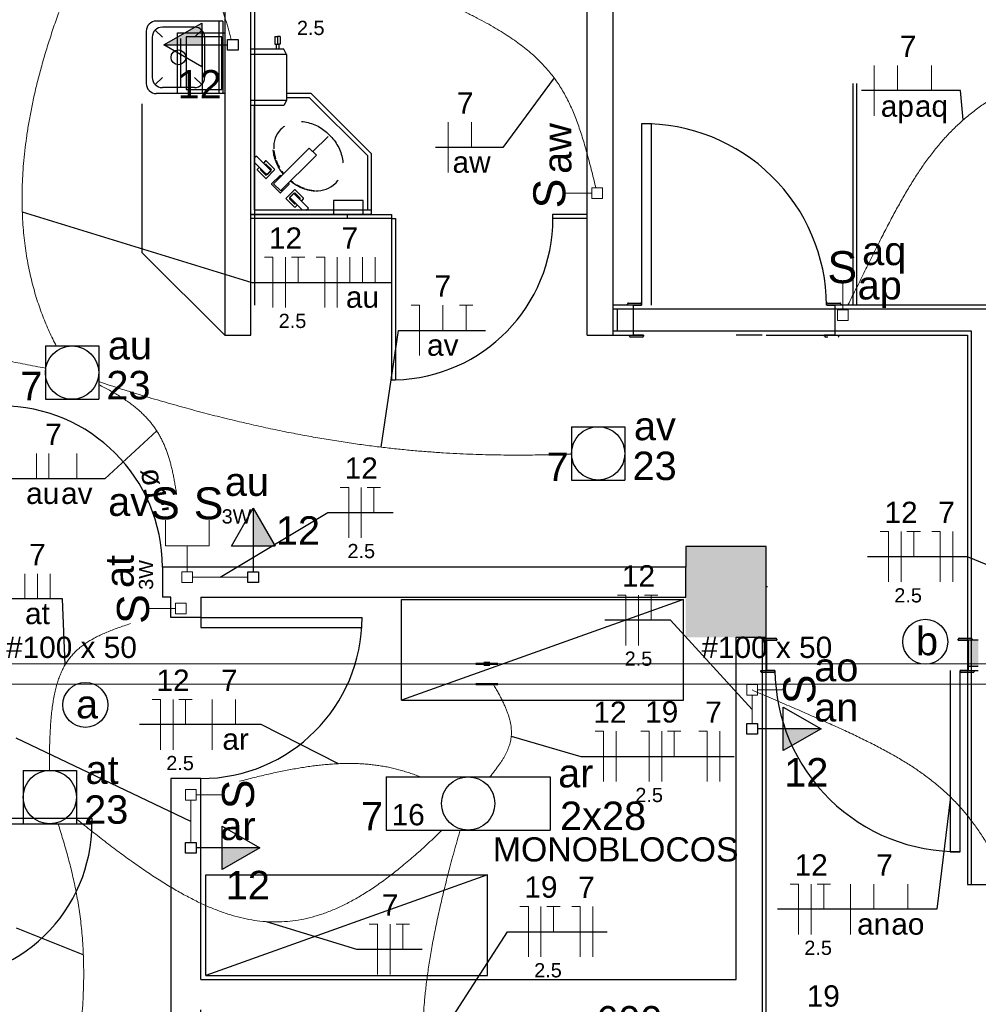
# Model space of a CAD drawing. Header units: millimetres. Extents: x 7 to 269, y 1 to 169.
# Tile 41 of 115: x 71.69 to 76.46, y 29.65 to 34.54. Entities that reach past the tile are written whole.
import ezdxf

# ---------------------------------------------------------------- set-up
doc = ezdxf.new("R2010")
doc.units = ezdxf.units.MM
doc.header["$MEASUREMENT"] = 0
doc.linetypes.add('Dashed', pattern=[0.75, 0.5, -0.25])
for name, color, linetype, lineweight in [('Eletroduto - Marco Polo', 6, 'Continuous', 9), ('Fiação - Marco Polo', 3, 'Continuous', 9), ('Interruptor - Marco Polo', 150, 'Continuous', 9), ('Layout - Marco Polo', 252, 'Continuous', 25), ('Layout-02 - Marco Polo', 243, 'Continuous', 50), ('Linha de Chamada - Marco Polo', 1, 'Continuous', 25), ('Luminárias - Marco Polo', 5, 'Continuous', 25), ('Textos - Marco Polo', 143, 'Continuous', 25), ('Tomadas - Marco Polo', 150, 'Continuous', 25)]:
    doc.layers.add(name, color=color, linetype=linetype, lineweight=lineweight)
doc.layers.add('Parede - Marco Polo', color=7, linetype='Continuous')
doc.styles.add('Arial', font='arial.ttf')

msp = doc.modelspace()

# ---------------------------------------------------------------- hatches: boundary and pattern name
at = {"layer": 'Layout - Marco Polo'}
msp.add_hatch(color=256, dxfattribs=at).paths.add_polyline_path([(76.4064, 31.3318), (76.4564, 31.3318), (76.4564, 31.4618), (76.4064, 31.4618), (76.4064, 31.3318), (76.4064, 31.3318)])
at = {"layer": 'Parede - Marco Polo', "linetype": 'Continuous'}
msp.add_hatch(color=256, dxfattribs=at).paths.add_polyline_path([(75.2533, 31.4768), (75.4034, 31.4768), (75.4034, 31.9268), (75.0033, 31.9268), (75.0033, 31.4768), (75.2364, 31.4768), (75.2533, 31.4768), (75.2533, 31.4768)])
at = {"layer": 'Tomadas - Marco Polo', "linetype": 'Continuous'}
for points in [[(72.5988, 34.4186), (72.4113, 34.4186), (72.5988, 34.5269)], [(72.8549, 31.9298), (72.8549, 32.1173), (72.9631, 31.9298)], [(75.4879, 31.0219), (75.6754, 31.0219), (75.4879, 30.9137)], [(72.6999, 30.4309), (72.8874, 30.4309), (72.6999, 30.3226)]]:
    msp.add_hatch(color=256, dxfattribs=at).paths.add_polyline_path(points)

# ---------------------------------------------------------------- linework, layer by layer
at = {"layer": 'Eletroduto - Marco Polo', "linetype": 'Continuous'}
for p, q in [((69.9384, 31.3444), (73.9655, 31.3444)), ((74.0654, 31.3444), (76.7464, 31.3444)), ((69.9384, 31.2444), (73.9655, 31.2444)), ((74.0654, 31.2444), (76.7464, 31.2444))]:
    msp.add_line(p, q, dxfattribs=at)
for points in [[(72.0872, 34.767), (72.1412, 34.7734), (72.1918, 34.7784), (72.2392, 34.7822), (72.2834, 34.7846), (72.3245, 34.7858), (72.3628, 34.7857), (72.3984, 34.7844), (72.4313, 34.7819), (72.4616, 34.7782), (72.4896, 34.7732), (72.5154, 34.7671), (72.539, 34.7598), (72.5606, 34.7514), (72.5804, 34.7418), (72.5984, 34.7311), (72.6148, 34.7192), (72.6297, 34.7063), (72.6433, 34.6923), (72.6556, 34.6772), (72.6668, 34.6611), (72.677, 34.644), (72.6864, 34.6258), (72.695, 34.6066), (72.7031, 34.5864), (72.7106, 34.5653), (72.7179, 34.5431), (72.7249, 34.5201), (72.7318, 34.496), (72.7388, 34.4711), (72.7459, 34.4453)], [(73.8114, 34.6266), (73.8668, 34.6013), (73.9189, 34.5763), (73.9679, 34.5516), (74.0138, 34.527), (74.0568, 34.5026), (74.097, 34.4782), (74.1346, 34.4537), (74.1696, 34.4292), (74.2022, 34.4044), (74.2325, 34.3794), (74.2607, 34.3541), (74.2869, 34.3283), (74.3112, 34.3021), (74.3337, 34.2753), (74.3545, 34.2479), (74.3739, 34.2198), (74.3918, 34.1909), (74.4085, 34.1611), (74.4241, 34.1304), (74.4386, 34.0988), (74.4523, 34.066), (74.4652, 34.0321), (74.4775, 33.997), (74.4893, 33.9605), (74.5007, 33.9227), (74.5118, 33.8835), (74.5229, 33.8427), (74.5339, 33.8004), (74.5451, 33.7563), (74.5565, 33.7105)], [(71.9029, 34.6165), (71.8737, 34.536), (71.8471, 34.4574), (71.823, 34.3806), (71.8015, 34.3056), (71.7823, 34.2323), (71.7655, 34.1609), (71.751, 34.0912), (71.7386, 34.0232), (71.7284, 33.957), (71.7202, 33.8924), (71.714, 33.8295), (71.7097, 33.7683), (71.7072, 33.7086), (71.7065, 33.6506), (71.7075, 33.5941), (71.7101, 33.5393), (71.7142, 33.4859), (71.7199, 33.4341), (71.7269, 33.3838), (71.7353, 33.3349), (71.7449, 33.2875), (71.7557, 33.2416), (71.7677, 33.197), (71.7807, 33.1539), (71.7946, 33.1121), (71.8095, 33.0717), (71.8252, 33.0327), (71.8416, 32.9949), (71.8588, 32.9584), (71.8766, 32.9232)], [(77.6874, 34.4945), (77.5541, 34.4722), (77.4292, 34.4496), (77.3123, 34.4264), (77.2031, 34.4026), (77.1011, 34.378), (77.006, 34.3524), (76.9174, 34.3259), (76.835, 34.2981), (76.7583, 34.269), (76.687, 34.2385), (76.6207, 34.2065), (76.559, 34.1727), (76.5016, 34.1371), (76.4481, 34.0996), (76.398, 34.0599), (76.3511, 34.0181), (76.3068, 33.9739), (76.265, 33.9272), (76.2251, 33.878), (76.1868, 33.826), (76.1498, 33.7711), (76.1136, 33.7132), (76.0779, 33.6523), (76.0422, 33.588), (76.0063, 33.5204), (75.9697, 33.4493), (75.9321, 33.3745), (75.8931, 33.2959), (75.8522, 33.2135), (75.8092, 33.127)], [(69.344, 32.7647), (69.4415, 32.8158), (69.5357, 32.8615), (69.6268, 32.902), (69.7151, 32.9375), (69.8008, 32.9682), (69.8842, 32.9944), (69.9655, 33.0163), (70.045, 33.034), (70.1229, 33.0478), (70.1995, 33.0579), (70.2749, 33.0645), (70.3495, 33.0679), (70.4235, 33.0682), (70.4971, 33.0657), (70.5705, 33.0605), (70.6441, 33.0529), (70.718, 33.0432), (70.7925, 33.0314), (70.8679, 33.0179), (70.9443, 33.0028), (71.0221, 32.9864), (71.1015, 32.9689), (71.1827, 32.9504), (71.2659, 32.9312), (71.3514, 32.9116), (71.4395, 32.8917), (71.5304, 32.8717), (71.6243, 32.8519), (71.7214, 32.8325), (71.8222, 32.8136)], [(72.0867, 32.7316), (72.1146, 32.7174), (72.1411, 32.7032), (72.1661, 32.689), (72.1898, 32.6748), (72.2121, 32.6605), (72.2332, 32.646), (72.253, 32.6314), (72.2717, 32.6167), (72.2892, 32.6017), (72.3056, 32.5865), (72.321, 32.571), (72.3354, 32.5552), (72.3488, 32.5391), (72.3613, 32.5227), (72.373, 32.5058), (72.3838, 32.4885), (72.3938, 32.4708), (72.4032, 32.4526), (72.4118, 32.4339), (72.4198, 32.4146), (72.4272, 32.3948), (72.434, 32.3744), (72.4403, 32.3533), (72.4462, 32.3315), (72.4517, 32.3091), (72.4568, 32.2859), (72.4615, 32.262), (72.466, 32.2373), (72.4703, 32.2118), (72.4744, 32.1854)], [(72.0871, 32.7463), (72.2007, 32.7096), (72.3114, 32.6754), (72.4192, 32.6436), (72.5243, 32.6141), (72.6267, 32.5868), (72.7263, 32.5617), (72.8233, 32.5387), (72.9177, 32.5176), (73.0096, 32.4984), (73.099, 32.4811), (73.1859, 32.4654), (73.2704, 32.4515), (73.3525, 32.439), (73.4324, 32.4281), (73.51, 32.4186), (73.5853, 32.4103), (73.6585, 32.4033), (73.7296, 32.3975), (73.7986, 32.3927), (73.8656, 32.3888), (73.9306, 32.3859), (73.9937, 32.3838), (74.0549, 32.3824), (74.1143, 32.3817), (74.1719, 32.3815), (74.2278, 32.3818), (74.2819, 32.3824), (74.3344, 32.3834), (74.3854, 32.3847), (74.4347, 32.386)], [(72.5537, 31.7753), (72.5663, 31.7753), (72.5782, 31.7753), (72.5894, 31.7753), (72.6, 31.7753), (72.6101, 31.7753), (72.6196, 31.7753), (72.6287, 31.7753), (72.6374, 31.7753), (72.6458, 31.7753), (72.6538, 31.7753), (72.6616, 31.7753), (72.6691, 31.7753), (72.6766, 31.7753), (72.6839, 31.7753), (72.6911, 31.7753), (72.6984, 31.7753), (72.7057, 31.7753), (72.7132, 31.7753), (72.7207, 31.7753), (72.7285, 31.7753), (72.7365, 31.7753), (72.7449, 31.7753), (72.7536, 31.7753), (72.7626, 31.7753), (72.7722, 31.7753), (72.7823, 31.7753), (72.7929, 31.7753), (72.8041, 31.7753), (72.816, 31.7753), (72.8286, 31.7753)], [(71.8424, 30.8164), (71.8424, 30.8677), (71.8429, 30.9161), (71.8441, 30.9619), (71.8459, 31.0052), (71.8484, 31.0459), (71.8516, 31.0842), (71.8556, 31.1203), (71.8604, 31.1541), (71.866, 31.1859), (71.8725, 31.2157), (71.88, 31.2435), (71.8883, 31.2696), (71.8977, 31.294), (71.9081, 31.3168), (71.9195, 31.3381), (71.9321, 31.3579), (71.9458, 31.3765), (71.9607, 31.3939), (71.9768, 31.4102), (71.9942, 31.4254), (72.0128, 31.4398), (72.0328, 31.4534), (72.0542, 31.4662), (72.077, 31.4784), (72.1012, 31.4901), (72.127, 31.5014), (72.1542, 31.5124), (72.183, 31.5232), (72.2134, 31.5338), (72.2455, 31.5445)], [(74.047, 31.244), (74.0602, 31.2217), (74.0723, 31.2004), (74.0833, 31.1799), (74.0932, 31.1603), (74.1021, 31.1415), (74.11, 31.1234), (74.1168, 31.106), (74.1226, 31.0893), (74.1275, 31.0732), (74.1314, 31.0576), (74.1343, 31.0425), (74.1362, 31.0279), (74.1373, 31.0137), (74.1375, 30.9998), (74.1367, 30.9862), (74.1351, 30.9728), (74.1327, 30.9597), (74.1294, 30.9466), (74.1252, 30.9337), (74.1203, 30.9208), (74.1146, 30.908), (74.1081, 30.895), (74.1009, 30.882), (74.0929, 30.8687), (74.0842, 30.8553), (74.0748, 30.8417), (74.0647, 30.8277), (74.054, 30.8133), (74.0425, 30.7986), (74.0305, 30.7833)], [(76.8318, 29.576), (76.7991, 29.6902), (76.767, 29.7971), (76.7355, 29.8971), (76.7042, 29.9906), (76.673, 30.0777), (76.6417, 30.159), (76.6101, 30.2347), (76.578, 30.3051), (76.5451, 30.3707), (76.5113, 30.4317), (76.4765, 30.4885), (76.4402, 30.5414), (76.4025, 30.5908), (76.363, 30.6369), (76.3217, 30.6802), (76.2781, 30.721), (76.2323, 30.7595), (76.1839, 30.7962), (76.1329, 30.8314), (76.0788, 30.8654), (76.0217, 30.8986), (75.9612, 30.9312), (75.8972, 30.9637), (75.8294, 30.9964), (75.7578, 31.0296), (75.682, 31.0636), (75.6018, 31.0988), (75.5171, 31.1355), (75.4277, 31.1741), (75.3333, 31.2149)], [(75.3333, 31.1884), (75.3333, 31.1822), (75.3333, 31.1764), (75.3333, 31.1708), (75.3333, 31.1656), (75.3333, 31.1605), (75.3333, 31.1557), (75.3333, 31.151), (75.3333, 31.1466), (75.3333, 31.1423), (75.3333, 31.1381), (75.3333, 31.134), (75.3333, 31.13), (75.3333, 31.1261), (75.3333, 31.1223), (75.3333, 31.1184), (75.3333, 31.1146), (75.3333, 31.1107), (75.3333, 31.1068), (75.3333, 31.1028), (75.3333, 31.0987), (75.3333, 31.0945), (75.3333, 31.0902), (75.3333, 31.0858), (75.3333, 31.0811), (75.3333, 31.0763), (75.3333, 31.0712), (75.3333, 31.066), (75.3333, 31.0604), (75.3333, 31.0546), (75.3333, 31.0484)], [(73.6833, 30.7838), (73.6573, 30.7938), (73.6312, 30.803), (73.6051, 30.8112), (73.5789, 30.8187), (73.5525, 30.8253), (73.5261, 30.8311), (73.4995, 30.8361), (73.4727, 30.8403), (73.4457, 30.8437), (73.4185, 30.8464), (73.3911, 30.8483), (73.3633, 30.8495), (73.3352, 30.85), (73.3068, 30.8498), (73.2781, 30.8488), (73.2489, 30.8472), (73.2194, 30.845), (73.1894, 30.842), (73.159, 30.8385), (73.128, 30.8343), (73.0966, 30.8295), (73.0646, 30.8241), (73.032, 30.8182), (72.9989, 30.8116), (72.9651, 30.8046), (72.9307, 30.7969), (72.8956, 30.7888), (72.8599, 30.7801), (72.8234, 30.7709), (72.7862, 30.7613)], [(72.5453, 30.6672), (72.5453, 30.6578), (72.5453, 30.6488), (72.5453, 30.6403), (72.5453, 30.6323), (72.5453, 30.6247), (72.5453, 30.6174), (72.5453, 30.6104), (72.5453, 30.6038), (72.5453, 30.5974), (72.5453, 30.5912), (72.5453, 30.5852), (72.5453, 30.5794), (72.5453, 30.5736), (72.5453, 30.568), (72.5453, 30.5623), (72.5453, 30.5567), (72.5453, 30.551), (72.5453, 30.5453), (72.5453, 30.5394), (72.5453, 30.5334), (72.5453, 30.5273), (72.5453, 30.5209), (72.5453, 30.5142), (72.5453, 30.5073), (72.5453, 30.5), (72.5453, 30.4924), (72.5453, 30.4843), (72.5453, 30.4758), (72.5453, 30.4669), (72.5453, 30.4574)], [(73.7916, 30.5178), (73.7244, 30.4537), (73.6591, 30.3948), (73.5957, 30.3408), (73.5338, 30.2919), (73.4735, 30.2478), (73.4144, 30.2086), (73.3565, 30.1742), (73.2996, 30.1446), (73.2435, 30.1196), (73.1881, 30.0993), (73.1332, 30.0835), (73.0786, 30.0722), (73.0243, 30.0653), (72.97, 30.0629), (72.9157, 30.0647), (72.861, 30.0709), (72.8059, 30.0812), (72.7503, 30.0957), (72.6938, 30.1143), (72.6365, 30.137), (72.5782, 30.1636), (72.5186, 30.1941), (72.4577, 30.2285), (72.3952, 30.2667), (72.331, 30.3086), (72.265, 30.3543), (72.197, 30.4035), (72.1268, 30.4563), (72.0543, 30.5127), (71.9794, 30.5725)], [(71.877, 28.8399), (71.8984, 28.9326), (71.9178, 29.0217), (71.9352, 29.1073), (71.9506, 29.1894), (71.9642, 29.2684), (71.9759, 29.3441), (71.9859, 29.4169), (71.9942, 29.4868), (72.0008, 29.554), (72.0059, 29.6185), (72.0096, 29.6805), (72.0118, 29.7402), (72.0127, 29.7975), (72.0122, 29.8528), (72.0106, 29.9061), (72.0078, 29.9574), (72.004, 30.0071), (71.9991, 30.0551), (71.9933, 30.1016), (71.9866, 30.1467), (71.9791, 30.1906), (71.9708, 30.2334), (71.9618, 30.2752), (71.9523, 30.3161), (71.9422, 30.3562), (71.9316, 30.3958), (71.9206, 30.4348), (71.9093, 30.4735), (71.8977, 30.5119), (71.8858, 30.5503)], [(73.8833, 30.5203), (73.8525, 30.4123), (73.825, 30.3095), (73.8004, 30.2117), (73.7788, 30.1187), (73.76, 30.0303), (73.7439, 29.9464), (73.7304, 29.8669), (73.7193, 29.7914), (73.7106, 29.7199), (73.7041, 29.6522), (73.6998, 29.588), (73.6974, 29.5273), (73.697, 29.4698), (73.6983, 29.4154), (73.7013, 29.3639), (73.7058, 29.3151), (73.7117, 29.2688), (73.719, 29.225), (73.7274, 29.1833), (73.737, 29.1436), (73.7475, 29.1058), (73.7589, 29.0696), (73.771, 29.0349), (73.7837, 29.0016), (73.7969, 28.9694), (73.8105, 28.9381), (73.8244, 28.9077), (73.8385, 28.8779), (73.8525, 28.8485), (73.8666, 28.8193)]]:
    msp.add_spline(points, degree=3, dxfattribs=at)
at = {"layer": 'Fiação - Marco Polo'}
for p, q in [((75.9385, 34.067), (75.9385, 34.317)), ((76.0544, 34.192), (76.0544, 34.317)), ((76.2238, 34.192), (76.2238, 34.317)), ((73.8234, 33.7846), (73.8234, 34.0346)), ((73.9394, 33.9096), (73.9394, 34.0346)), ((72.9109, 33.364), (72.9526, 33.364)), ((72.9526, 33.114), (72.9526, 33.364)), ((73.0151, 33.114), (73.0151, 33.364)), ((73.0442, 33.364), (73.1109, 33.364)), ((73.0776, 33.239), (73.0776, 33.364)), ((73.1683, 33.364), (73.2099, 33.364)), ((73.2099, 33.114), (73.2099, 33.364)), ((73.2724, 33.114), (73.2724, 33.364)), ((73.3349, 33.239), (73.3349, 33.364)), ((73.3974, 33.239), (73.3974, 33.364)), ((73.4599, 33.239), (73.4599, 33.364)), ((73.6389, 33.1253), (73.6806, 33.1253)), ((73.6806, 32.8753), (73.6806, 33.1253)), ((73.7965, 33.0003), (73.7965, 33.1253)), ((73.8792, 33.1253), (73.9459, 33.1253)), ((73.9125, 33.0003), (73.9125, 33.1253)), ((71.7775, 32.2642), (71.7775, 32.3892)), ((71.84, 32.2642), (71.84, 32.3892)), ((71.9783, 32.2642), (71.9783, 32.3892)), ((73.2875, 32.2212), (73.3291, 32.2212)), ((73.3291, 31.9712), (73.3291, 32.2212)), ((73.3916, 31.9712), (73.3916, 32.2212)), ((73.4207, 32.2212), (73.4874, 32.2212)), ((73.4541, 32.0962), (73.4541, 32.2212)), ((75.9689, 32.0013), (76.0105, 32.0013)), ((76.0105, 31.7513), (76.0105, 32.0013)), ((76.073, 31.7513), (76.073, 32.0013)), ((76.1022, 32.0013), (76.1689, 32.0013)), ((76.1355, 31.8763), (76.1355, 32.0013)), ((76.2262, 32.0013), (76.2679, 32.0013)), ((76.2679, 31.7513), (76.2679, 32.0013)), ((76.3304, 31.7513), (76.3304, 32.0013)), ((71.7206, 31.6675), (71.7206, 31.7925)), ((71.7831, 31.6675), (71.7831, 31.7925)), ((71.8456, 31.6675), (71.8456, 31.7925)), ((74.6645, 31.6863), (74.7062, 31.6863)), ((74.7062, 31.4363), (74.7062, 31.6863)), ((74.7687, 31.4363), (74.7687, 31.6863)), ((74.7978, 31.6863), (74.8645, 31.6863)), ((74.8312, 31.5613), (74.8312, 31.6863)), ((72.3524, 31.1682), (72.394, 31.1682)), ((72.394, 30.9182), (72.394, 31.1682)), ((72.4565, 30.9182), (72.4565, 31.1682)), ((72.4856, 31.1682), (72.5523, 31.1682)), ((72.519, 31.0432), (72.519, 31.1682)), ((72.6514, 30.9182), (72.6514, 31.1682)), ((72.7673, 31.0432), (72.7673, 31.1682)), ((74.5536, 31.0096), (74.5952, 31.0096)), ((74.5952, 30.7596), (74.5952, 31.0096)), ((74.6577, 30.7596), (74.6577, 31.0096)), ((74.7797, 31.0096), (74.8213, 31.0096)), ((74.8213, 30.7596), (74.8213, 31.0096)), ((74.8838, 30.7596), (74.8838, 31.0096)), ((74.913, 31.0096), (74.9797, 31.0096)), ((74.9463, 30.8846), (74.9463, 31.0096)), ((75.0683, 31.0096), (75.11, 31.0096)), ((75.11, 30.7596), (75.11, 31.0096)), ((75.1725, 30.7596), (75.1725, 31.0096)), ((75.5221, 30.2506), (75.5637, 30.2506)), ((75.5637, 30.0006), (75.5637, 30.2506)), ((75.6262, 30.0006), (75.6262, 30.2506)), ((75.6554, 30.2506), (75.722, 30.2506)), ((75.6887, 30.1256), (75.6887, 30.2506)), ((75.8211, 30.0006), (75.8211, 30.2506)), ((75.9371, 30.1256), (75.9371, 30.2506)), ((76.1065, 30.1256), (76.1065, 30.2506)), ((74.1797, 30.1393), (74.2214, 30.1393)), ((74.2214, 29.8893), (74.2214, 30.1393)), ((74.2839, 29.8893), (74.2839, 30.1393)), ((74.3131, 30.1393), (74.3798, 30.1393)), ((74.3464, 30.0143), (74.3464, 30.1393)), ((74.4372, 30.1393), (74.4788, 30.1393)), ((74.4788, 29.8893), (74.4788, 30.1393)), ((74.5413, 29.8893), (74.5413, 30.1393)), ((73.4309, 30.0521), (73.4725, 30.0521)), ((73.4725, 29.8021), (73.4725, 30.0521)), ((73.535, 29.8021), (73.535, 30.0521)), ((73.5642, 30.0521), (73.6309, 30.0521)), ((73.5975, 29.9271), (73.5975, 30.0521))]:
    msp.add_line(p, q, dxfattribs=at)
at = {"layer": 'Interruptor - Marco Polo'}
for p, q in [((74.5369, 33.6566), (74.5369, 33.7096)), ((74.5369, 33.7096), (74.5898, 33.7096)), ((74.5898, 33.7096), (74.5898, 33.6566)), ((74.4083, 33.6831), (74.5369, 33.6831)), ((74.5898, 33.6566), (74.5369, 33.6566)), ((75.784, 33.2317), (75.784, 33.1033)), ((75.7575, 33.1033), (75.8106, 33.1033)), ((75.7575, 33.0502), (75.7575, 33.1033)), ((75.8106, 33.1033), (75.8106, 33.0502)), ((75.8106, 33.0502), (75.7575, 33.0502)), ((72.4191, 32.0588), (72.4191, 31.9303)), ((72.6356, 32.0588), (72.6356, 31.9303)), ((72.6356, 31.9303), (72.4191, 31.9303)), ((72.5273, 31.9303), (72.5273, 31.8018)), ((72.5008, 31.8018), (72.5538, 31.8018)), ((72.5008, 31.7488), (72.5008, 31.8018)), ((72.5538, 31.8018), (72.5538, 31.7488)), ((72.5538, 31.7488), (72.5008, 31.7488)), ((72.4689, 31.5931), (72.4689, 31.6461)), ((72.4689, 31.6461), (72.5219, 31.6461)), ((72.5219, 31.6461), (72.5219, 31.5931)), ((72.3404, 31.6196), (72.4689, 31.6196)), ((72.5219, 31.5931), (72.4689, 31.5931)), ((75.3068, 31.1884), (75.3068, 31.2414)), ((75.3068, 31.2414), (75.3598, 31.2414)), ((75.3598, 31.2414), (75.3598, 31.1884)), ((75.4883, 31.2149), (75.3598, 31.2149)), ((75.3598, 31.1884), (75.3068, 31.1884)), ((72.5189, 30.6673), (72.5189, 30.7203)), ((72.5189, 30.7203), (72.5718, 30.7203)), ((72.5718, 30.7203), (72.5718, 30.6673)), ((72.5718, 30.6673), (72.5189, 30.6673)), ((72.7004, 30.6938), (72.5718, 30.6938))]:
    msp.add_line(p, q, dxfattribs=at)
at = {"layer": 'Layout - Marco Polo'}
for p, q in [((72.8633, 33.1268), (72.8633, 35.7268)), ((72.7034, 34.5368), (72.3734, 34.5368)), ((72.6833, 34.5368), (72.6833, 34.1768)), ((72.7034, 34.5368), (72.7034, 34.1768)), ((72.3234, 34.4868), (72.3234, 34.2268)), ((72.4034, 34.4568), (72.3679, 34.4918)), ((72.5633, 34.5068), (72.4034, 34.5068)), ((72.5633, 34.4568), (72.5988, 34.4918)), ((72.3534, 34.4568), (72.3534, 34.2568)), ((72.6133, 34.4568), (72.6133, 34.2568)), ((72.9618, 34.4608), (72.9618, 34.4228)), ((72.9618, 34.4608), (72.9753, 34.4608)), ((72.9888, 34.4608), (72.9753, 34.4608)), ((72.9753, 34.4608), (72.9753, 34.4228)), ((72.9888, 34.4608), (72.9888, 34.4228)), ((73.0069, 34.3973), (72.8418, 34.3973)), ((72.9618, 34.4228), (72.9689, 34.4228)), ((72.9689, 34.4228), (72.9813, 34.4228)), ((72.9689, 34.4228), (72.9689, 34.3973)), ((72.9813, 34.4228), (72.9813, 34.3973)), ((72.9888, 34.4228), (72.9813, 34.4228)), ((73.0198, 34.3718), (73.0069, 34.3973)), ((73.0198, 34.3718), (72.8418, 34.3718)), ((73.0198, 34.3718), (73.0198, 34.1433)), ((72.4034, 34.2568), (72.3679, 34.2213)), ((72.5633, 34.2568), (72.5988, 34.2213)), ((72.5633, 34.2068), (72.4034, 34.2068)), ((75.8333, 34.2268), (75.8333, 33.1268)), ((75.8534, 33.1268), (75.8534, 34.2268)), ((72.7034, 34.1768), (72.3734, 34.1768)), ((73.0198, 34.1433), (72.8418, 34.1433)), ((73.0198, 34.1433), (73.0069, 34.1178)), ((73.1419, 34.1778), (73.0198, 34.1778)), ((73.1419, 34.1778), (73.0198, 34.1778)), ((73.0198, 34.1578), (73.1334, 34.1578)), ((73.1334, 34.1578), (73.4219, 33.8698)), ((73.4419, 33.8778), (73.1419, 34.1778)), ((73.4419, 33.8778), (73.1419, 34.1778)), ((72.3033, 33.3868), (72.3033, 34.1268)), ((73.0069, 34.1178), (72.8418, 34.1178)), ((72.8619, 33.5978), (72.8619, 34.1178)), ((74.8333, 34.0268), (74.7833, 34.0268)), ((74.7833, 34.0268), (74.7833, 33.1268)), ((74.8333, 33.1268), (74.8333, 34.0268)), ((73.2263, 33.9643), (73.1508, 33.8888)), ((72.9618, 33.7358), (73.1163, 33.8898)), ((73.1163, 33.8898), (73.1328, 33.9063)), ((73.1684, 33.8708), (73.1328, 33.9063)), ((73.1684, 33.8708), (73.1328, 33.9063)), ((72.8708, 33.8668), (72.8619, 33.8578)), ((72.8708, 33.8668), (72.8768, 33.8603)), ((72.8768, 33.8603), (72.9364, 33.8008)), ((72.9163, 33.8428), (72.9053, 33.8318)), ((72.9608, 33.8008), (72.9188, 33.8428)), ((73.1518, 33.8548), (72.9973, 33.7003)), ((73.1684, 33.8708), (73.1518, 33.8548)), ((73.4219, 33.8698), (73.4219, 33.5978)), ((73.4419, 33.5978), (73.4419, 33.8778)), ((73.4419, 33.5978), (73.4419, 33.8778)), ((72.9163, 33.7808), (72.8619, 33.8348)), ((72.8854, 33.8118), (72.8743, 33.8003)), ((72.8743, 33.7983), (72.9168, 33.7558)), ((72.8939, 33.8033), (72.8909, 33.8003)), ((72.8909, 33.7983), (72.9159, 33.7733)), ((72.9159, 33.8253), (72.9138, 33.8233)), ((72.9188, 33.7558), (72.9608, 33.7978)), ((72.9438, 33.8013), (72.9198, 33.8253)), ((72.9428, 33.7943), (72.9228, 33.7743)), ((72.9233, 33.7738), (72.9438, 33.7938)), ((72.9364, 33.8008), (72.9428, 33.7943)), ((72.9424, 33.7953), (72.9438, 33.7973)), ((72.9428, 33.7943), (72.9438, 33.7938)), ((72.9228, 33.7743), (72.9163, 33.7808)), ((72.9203, 33.7733), (72.9219, 33.7753)), ((72.9233, 33.7738), (72.9228, 33.7743)), ((72.9883, 33.7708), (72.9459, 33.7288)), ((72.9943, 33.7678), (72.9908, 33.7708)), ((72.9459, 33.7268), (72.9888, 33.6838)), ((72.9558, 33.7293), (72.9618, 33.7358)), ((72.9558, 33.7293), (72.9913, 33.6943)), ((72.9908, 33.6838), (73.0328, 33.7263)), ((72.9973, 33.7003), (72.9913, 33.6943)), ((73.0598, 33.6988), (73.0178, 33.6568)), ((73.0328, 33.7288), (73.0293, 33.7323)), ((73.1048, 33.6568), (73.0628, 33.6988)), ((73.0178, 33.6548), (73.0603, 33.6123)), ((73.0374, 33.6598), (73.0353, 33.6578)), ((73.0353, 33.6538), (73.0603, 33.6288)), ((73.0558, 33.6818), (73.0358, 33.6613)), ((73.0363, 33.6608), (73.0358, 33.6613)), ((73.0563, 33.6808), (73.0363, 33.6608)), ((73.0429, 33.6543), (73.0363, 33.6608)), ((73.0994, 33.5978), (73.0429, 33.6543)), ((73.0558, 33.6818), (73.0563, 33.6808)), ((73.0563, 33.6808), (73.0628, 33.6743)), ((73.0593, 33.6818), (73.0573, 33.6803)), ((73.0628, 33.6743), (73.1223, 33.6148)), ((73.0874, 33.6578), (73.0633, 33.6818)), ((73.0854, 33.6518), (73.0874, 33.6538)), ((73.0939, 33.6433), (73.1048, 33.6543)), ((73.4004, 33.6463), (73.2544, 33.6463)), ((73.2544, 33.6463), (73.2544, 33.5768)), ((73.4004, 33.5768), (73.4004, 33.6463)), ((73.4419, 33.5978), (72.8619, 33.5978)), ((73.0623, 33.6288), (73.0653, 33.6318)), ((73.4419, 33.5778), (73.4419, 33.5978)), ((72.8418, 33.5778), (73.4419, 33.5778)), ((72.8418, 33.5768), (73.5418, 33.5768)), ((73.5418, 33.5568), (72.8418, 33.5568)), ((73.5418, 33.5768), (73.5418, 33.5568)), ((73.5418, 33.5568), (73.5418, 32.7553)), ((73.5418, 33.5568), (73.5618, 33.5568)), ((73.5618, 33.5568), (73.5618, 32.7553)), ((74.5134, 33.5768), (74.3418, 33.5768)), ((74.3418, 33.5768), (74.3418, 33.5568)), ((74.5134, 33.5568), (74.3418, 33.5568)), ((72.7133, 32.9768), (72.3033, 33.3868)), ((74.7433, 33.1268), (74.6433, 33.1268)), ((74.6633, 33.1068), (74.6633, 32.9968)), ((74.7133, 33.1268), (74.7133, 33.1318)), ((74.7833, 33.1268), (74.7133, 33.1268)), ((74.7184, 33.1368), (74.7784, 33.1368)), ((74.7433, 32.9768), (74.7433, 33.1268)), ((74.7433, 33.1268), (74.7833, 33.1268)), ((74.7433, 32.9768), (74.7433, 33.1268)), ((74.7833, 33.1318), (74.7833, 33.1268)), ((75.7034, 33.1268), (75.7034, 33.1318)), ((75.7034, 33.1268), (75.7433, 33.1268)), ((75.7733, 33.1268), (75.7034, 33.1268)), ((75.7083, 33.1368), (75.7683, 33.1368)), ((76.5533, 33.1268), (75.7433, 33.1268)), ((75.7433, 33.1268), (75.7433, 32.9768)), ((75.7433, 33.1268), (75.7433, 32.9768)), ((75.7733, 33.1318), (75.7733, 33.1268)), ((74.7233, 32.9718), (74.7233, 32.9768)), ((74.7233, 32.9768), (74.7934, 32.9768)), ((74.7883, 32.9668), (74.7284, 32.9668)), ((74.7934, 32.9768), (74.7433, 32.9768)), ((74.7934, 32.9768), (74.7934, 32.9718)), ((75.3834, 32.9768), (75.2533, 32.9768)), ((75.4034, 32.9768), (76.4034, 32.9768)), ((75.7433, 32.9768), (75.6933, 32.9768)), ((75.6933, 32.9718), (75.6933, 32.9768)), ((75.6933, 32.9768), (75.7634, 32.9768)), ((75.7088, 32.9668), (75.6984, 32.9668)), ((75.7634, 32.9768), (75.7634, 32.9718)), ((76.4034, 32.9768), (76.4034, 30.2488)), ((75.4034, 29.2468), (75.4034, 31.9268)), ((72.5953, 31.5753), (73.3953, 31.5753)), ((72.5953, 31.5253), (73.3953, 31.5253)), ((75.3863, 31.4618), (75.3863, 31.4668)), ((75.4564, 31.4618), (75.3863, 31.4618)), ((75.3914, 31.4718), (75.4513, 31.4718)), ((75.4064, 31.4618), (75.4564, 31.4618)), ((75.4064, 31.3118), (75.4064, 31.4618)), ((75.4564, 31.4668), (75.4564, 31.4618)), ((76.3563, 31.4618), (76.3563, 31.4668)), ((76.3563, 31.4618), (76.4064, 31.4618)), ((76.4263, 31.4618), (76.3563, 31.4618)), ((76.3614, 31.4718), (76.4213, 31.4718)), ((76.4564, 31.4618), (76.4064, 31.4618)), ((76.4064, 31.4618), (76.4064, 31.3118)), ((76.4064, 31.4618), (76.4064, 31.3118)), ((76.4263, 31.4668), (76.4263, 31.4618)), ((75.3764, 31.3068), (75.3764, 31.3118)), ((75.3764, 31.3118), (75.4463, 31.3118)), ((75.4413, 31.3018), (75.3813, 31.3018)), ((75.4463, 31.3118), (75.4064, 31.3118)), ((75.4463, 31.3118), (75.4463, 31.3068)), ((76.3163, 31.3118), (76.3163, 30.4118)), ((76.3663, 30.4118), (76.3663, 31.3118)), ((76.4064, 31.3118), (76.3663, 31.3118)), ((76.3663, 31.3068), (76.3663, 31.3118)), ((76.3663, 31.3118), (76.4364, 31.3118)), ((76.4313, 31.3018), (76.3714, 31.3018)), ((76.4564, 31.3318), (76.4064, 31.3318)), ((76.4064, 31.3118), (76.4564, 31.3118)), ((76.4364, 31.3118), (76.4364, 31.3068)), ((76.3163, 30.4118), (76.3663, 30.4118))]:
    msp.add_line(p, q, dxfattribs=at)
at = {"layer": 'Layout - Marco Polo', "linetype": 'Dashed'}
for p, q in [((72.6029, 34.1778), (72.6029, 34.4783)), ((72.4958, 34.2068), (72.4958, 34.4503)), ((72.6993, 34.4588), (72.5219, 34.4588)), ((72.5219, 34.4588), (72.5219, 34.1978)), ((72.6993, 34.1978), (72.6993, 34.4588)), ((72.5219, 34.1978), (72.6993, 34.1978))]:
    msp.add_line(p, q, dxfattribs=at)
msp.add_lwpolyline([(72.7133, 34.1778), (72.4784, 34.1778), (72.4784, 34.4783), (72.7133, 34.4783), (72.7133, 34.1778)], dxfattribs=at)
at = {"layer": 'Layout - Marco Polo'}
for points in [[(73.0943, 34.0388), (73.1029, 34.0378), (73.1114, 34.0368), (73.1198, 34.0348), (73.1283, 34.0328), (73.1368, 34.0308), (73.1448, 34.0283), (73.1529, 34.0253), (73.1608, 34.0218), (73.1688, 34.0183), (73.1769, 34.0143), (73.1843, 34.0103), (73.1919, 34.0058), (73.1988, 34.0008), (73.2058, 33.9958), (73.2129, 33.9903), (73.2193, 33.9848), (73.2253, 33.9788), (73.2318, 33.9723), (73.2328, 33.9713)], [(73.2328, 33.9713), (73.2394, 33.9653), (73.2454, 33.9588), (73.2508, 33.9523), (73.2563, 33.9453), (73.2613, 33.9383), (73.2664, 33.9313), (73.2708, 33.9238), (73.2754, 33.9163), (73.2793, 33.9088), (73.2828, 33.9008), (73.2863, 33.8928), (73.2893, 33.8848), (73.2918, 33.8763), (73.2943, 33.8683), (73.2963, 33.8598), (73.2983, 33.8513), (73.2994, 33.8428), (73.3003, 33.8343), (73.3008, 33.8323)], [(73.0033, 33.7783), (72.9978, 33.7853), (72.9929, 33.7923), (72.9878, 33.7993), (72.9834, 33.8068), (72.9793, 33.8143), (72.9753, 33.8218), (72.9714, 33.8298), (72.9684, 33.8378), (72.9654, 33.8458), (72.9624, 33.8543), (72.9599, 33.8623), (72.9578, 33.8708), (72.9564, 33.8793), (72.9548, 33.8878), (72.9539, 33.8968), (72.9539, 33.8983)], [(73.1603, 33.6918), (73.1518, 33.6928), (73.1433, 33.6943), (73.1349, 33.6958), (73.1264, 33.6978), (73.1179, 33.6998), (73.1098, 33.7028), (73.1013, 33.7058), (73.0934, 33.7088), (73.0854, 33.7123), (73.0778, 33.7163), (73.0703, 33.7208), (73.0628, 33.7253), (73.0554, 33.7298), (73.0483, 33.7353), (73.0418, 33.7403), (73.0393, 33.7423)], [(73.5918, 31.1638), (74.9918, 31.1638), (74.9918, 31.6638), (73.5918, 31.1638), (73.5918, 31.6638), (74.9918, 31.6638)], [(72.6188, 29.7968), (74.0189, 29.7968), (74.0189, 30.2968), (72.6188, 29.7968), (72.6188, 30.2968), (74.0189, 30.2968)]]:
    msp.add_lwpolyline(points, dxfattribs=at)
msp.add_lwpolyline([(71.2533, 30.5783), (72.0533, 30.5783), (72.0533, 30.5483), (71.2533, 30.5483), (71.2533, 30.5783)], close=True, dxfattribs=at)
msp.add_circle((72.4834, 34.3568), 0.0366, dxfattribs=at)
for centre, radius, start, end in [((72.3734, 34.4868), 0.05, 90, 180), ((72.4034, 34.4568), 0.05, 90, 180), ((72.5633, 34.4568), 0.05, 0, 90), ((72.4034, 34.2568), 0.05, 180, 270), ((72.5633, 34.2568), 0.05, 270, 0), ((72.3734, 34.2268), 0.05, 180, 270), ((73.0874, 33.9103), 0.1309, 136.584, 183.505), ((73.0823, 33.9053), 0.1309, 123.752, 133.416), ((74.7948, 33.1183), 0.9082, 0.5137, 90.7455), ((73.1698, 33.9178), 0.2137, 186.334, 197.703), ((72.9179, 33.8413), 0.00187, 45, 135), ((72.9179, 33.8413), 0.00187, 45, 135), ((73.1698, 33.9178), 0.2137, 199.694, 210.327), ((72.8753, 33.7993), 0.00149, 135, 225), ((72.8753, 33.7993), 0.00149, 135, 225), ((72.8919, 33.7993), 0.00148, 135, 225), ((72.9179, 33.8233), 0.00295, 45, 135), ((72.9419, 33.7993), 0.00293, 315, 45), ((72.9599, 33.7993), 0.00187, 315, 45), ((72.9599, 33.7993), 0.00187, 315, 45), ((73.1698, 33.9178), 0.2137, 216.143, 220.141), ((72.9179, 33.7753), 0.00305, 225, 315), ((72.9179, 33.7568), 0.00149, 225, 315), ((72.9179, 33.7568), 0.00149, 225, 315), ((72.9894, 33.7693), 0.00187, 45, 135), ((72.9894, 33.7693), 0.00187, 45, 135), ((73.1799, 33.9078), 0.2137, 229.859, 233.857), ((73.1673, 33.8203), 0.1309, 316.584, 326.254), ((72.9474, 33.7278), 0.00149, 135, 225), ((72.9474, 33.7278), 0.00149, 135, 225), ((73.0318, 33.7273), 0.00187, 315, 45), ((73.0318, 33.7273), 0.00187, 315, 45), ((73.0614, 33.6978), 0.00187, 45, 135), ((73.1799, 33.9078), 0.2137, 239.673, 250.306), ((73.1799, 33.9078), 0.2137, 252.297, 263.666), ((73.1723, 33.8253), 0.1309, 266.495, 313.416), ((72.9898, 33.6848), 0.00149, 225, 315), ((72.9898, 33.6848), 0.00149, 225, 315), ((73.0189, 33.6558), 0.00149, 135, 225), ((73.0374, 33.6558), 0.00305, 135, 225), ((73.0614, 33.6798), 0.00293, 45, 135), ((73.0854, 33.6558), 0.00295, 315, 45), ((73.1034, 33.6558), 0.00187, 315, 45), ((73.0614, 33.6298), 0.00148, 225, 315), ((73.5418, 33.5568), 0.8017, 271.43, 0), ((74.7184, 33.1318), 0.005, 90, 180), ((74.7784, 33.1318), 0.005, 0, 90), ((75.7083, 33.1318), 0.005, 90, 180), ((75.7683, 33.1318), 0.005, 0, 90), ((74.7284, 32.9718), 0.005, 180, 270), ((74.7883, 32.9718), 0.005, 270, 0), ((75.6984, 32.9718), 0.005, 180, 270), ((75.7584, 32.9718), 0.005, 289.076, 0), ((71.6034, 31.8253), 0.8, 0, 90), ((72.5953, 31.5753), 0.8, 270, 0), ((75.3914, 31.4668), 0.005, 90, 180), ((75.4513, 31.4668), 0.005, 0, 90), ((76.3614, 31.4668), 0.005, 90, 180), ((76.4213, 31.4668), 0.005, 0, 90), ((75.3813, 31.3068), 0.005, 180, 270), ((75.4413, 31.3068), 0.005, 270, 0), ((76.3548, 31.3203), 0.9082, 180.514, 270.745), ((76.3714, 31.3068), 0.005, 180, 270), ((76.4313, 31.3068), 0.005, 270, 0), ((71.2828, 30.5498), 0.7706, 267.811, 0)]:
    msp.add_arc(centre, radius, start, end, dxfattribs=at)
at = {"layer": 'Layout-02 - Marco Polo'}
for p, q in [((73.9655, 31.3394), (73.9655, 31.3494)), ((74.0005, 31.3494), (74.0305, 31.3494)), ((74.0005, 31.3394), (74.0005, 31.3494)), ((74.0305, 31.3394), (74.0305, 31.3494)), ((74.0654, 31.3394), (74.0654, 31.3494)), ((73.9655, 31.3444), (74.0005, 31.3444)), ((74.0005, 31.3394), (74.0305, 31.3394)), ((74.0305, 31.3444), (74.0654, 31.3444)), ((73.9655, 31.2394), (73.9655, 31.2494)), ((74.0654, 31.2394), (74.0654, 31.2494)), ((74.0654, 31.2444), (73.9655, 31.2444))]:
    msp.add_line(p, q, dxfattribs=at)
at = {"layer": 'Linha de Chamada - Marco Polo'}
for p, q in [((74.3494, 34.255), (74.0954, 33.9096)), ((76.3677, 34.192), (75.876, 34.192)), ((76.382, 34.0463), (76.3677, 34.192)), ((74.0954, 33.9096), (73.7609, 33.9096)), ((71.7077, 33.5898), (72.8484, 33.239)), ((72.8484, 33.239), (73.5412, 33.239)), ((73.4896, 32.4209), (73.5764, 33.0003)), ((73.5764, 33.0003), (74.0084, 33.0003)), ((72.3758, 32.5014), (72.1181, 32.2642)), ((72.1181, 32.2642), (71.3313, 32.2642)), ((72.6911, 31.7753), (73.225, 32.0962)), ((73.225, 32.0962), (73.5499, 32.0962)), ((76.4023, 31.8763), (75.9064, 31.8763)), ((76.8899, 31.6759), (76.4023, 31.8763)), ((71.9081, 31.6675), (71.6581, 31.6675)), ((71.9209, 31.3403), (71.9081, 31.6675)), ((74.927, 31.5613), (74.602, 31.5613)), ((75.3333, 31.1184), (74.927, 31.5613)), ((72.8948, 31.0432), (72.2899, 31.0432)), ((73.2788, 30.8489), (72.8948, 31.0432)), ((72.5453, 30.5623), (71.6776, 30.9754)), ((74.1367, 30.9859), (74.4827, 30.8846)), ((74.4827, 30.8846), (75.2444, 30.8846)), ((76.3178, 30.684), (76.2503, 30.1256)), ((76.2503, 30.1256), (75.4596, 30.1256)), ((72.0109, 29.9), (71.6783, 30.0325)), ((72.9197, 30.0644), (73.3684, 29.9271)), ((73.7009, 29.3689), (74.1172, 30.0143)), ((74.1172, 30.0143), (74.6132, 30.0143)), ((73.3684, 29.9271), (73.6934, 29.9271))]:
    msp.add_line(p, q, dxfattribs=at)
for centre in [(76.1933, 31.4544), (72.0209, 31.1408)]:
    msp.add_circle(centre, 0.1116, dxfattribs=at)
at = {"layer": 'Luminárias - Marco Polo'}
for p, q in [((71.8224, 32.9235), (72.0874, 32.9235)), ((71.8224, 32.9235), (71.8224, 32.6585)), ((72.0874, 32.9235), (72.0874, 32.6585)), ((71.8224, 32.6585), (72.0874, 32.6585)), ((74.4359, 32.5224), (74.7009, 32.5224)), ((74.4359, 32.5224), (74.4359, 32.2574)), ((74.7009, 32.5224), (74.7009, 32.2574)), ((74.4359, 32.2574), (74.7009, 32.2574)), ((71.712, 30.8155), (71.977, 30.8155)), ((71.712, 30.8155), (71.712, 30.5505)), ((71.977, 30.8155), (71.977, 30.5505)), ((73.5147, 30.7836), (74.3306, 30.7836)), ((73.5147, 30.7836), (73.5147, 30.5186)), ((74.3306, 30.7836), (74.3306, 30.5186)), ((71.712, 30.5505), (71.977, 30.5505)), ((73.5147, 30.5186), (74.3306, 30.5186))]:
    msp.add_line(p, q, dxfattribs=at)
for centre in [(71.9548, 32.791), (74.5683, 32.3899), (71.8444, 30.683), (73.9227, 30.6511)]:
    msp.add_circle(centre, 0.1325, dxfattribs=at)
at = {"layer": 'Parede - Marco Polo'}
for p, q in [((72.7133, 35.7268), (72.7133, 32.9768)), ((72.8434, 32.9768), (72.8434, 35.7268)), ((74.5134, 32.9768), (74.5134, 35.7268)), ((74.6433, 32.9768), (74.6433, 35.7268)), ((73.0628, 33.6123), (73.0738, 33.6233)), ((73.1183, 33.5978), (73.1288, 33.6083)), ((73.1223, 33.6148), (73.1288, 33.6083)), ((73.3209, 33.5768), (73.3209, 33.5568)), ((73.3209, 33.5768), (73.4004, 33.5768)), ((76.5333, 33.1068), (74.6433, 33.1068)), ((72.7133, 32.9768), (72.8434, 32.9768)), ((74.5134, 32.9768), (74.7433, 32.9768)), ((76.4233, 32.9968), (74.6433, 32.9968)), ((76.4233, 30.2488), (76.4233, 32.9968)), ((73.5418, 32.7553), (73.5618, 32.7553)), ((75.4034, 31.9268), (75.0033, 31.9268)), ((75.0033, 31.9268), (75.0033, 31.8253)), ((75.0033, 31.8253), (72.4034, 31.8253)), ((72.4034, 31.8253), (72.4034, 31.6753)), ((75.0033, 31.6753), (75.0033, 31.8253)), ((75.4099, 31.7268), (75.4034, 31.7268)), ((72.4453, 31.6753), (72.4034, 31.6753)), ((72.5953, 31.6753), (75.0033, 31.6753)), ((72.5953, 31.5753), (72.5953, 31.5253)), ((75.2533, 31.4768), (75.4034, 31.4768)), ((75.2533, 29.7768), (75.2533, 31.4768)), ((75.3834, 31.4768), (75.3834, 27.9768)), ((76.4034, 30.2488), (76.5533, 30.2488))]:
    msp.add_line(p, q, dxfattribs=at)
for points in [[(72.5953, 31.6753), (72.5953, 31.5753), (72.4453, 31.5753), (72.4453, 31.6753)], [(72.5953, 29.7768), (72.5953, 30.7753), (72.4453, 30.7753), (72.4453, 29.4768), (72.5953, 29.4768), (72.5953, 29.6268)], [(72.5953, 29.7768), (75.2533, 29.7768)]]:
    msp.add_lwpolyline(points, dxfattribs=at)
msp.add_arc((73.0618, 33.6133), 0.00149, 225, 315, dxfattribs=at)
at = {"layer": 'Tomadas - Marco Polo'}
for p, q in [((72.4113, 34.4186), (72.5988, 34.5269)), ((72.5988, 34.5269), (72.5988, 34.3104)), ((72.7268, 34.3922), (72.7268, 34.4452)), ((72.7268, 34.4452), (72.7798, 34.4452)), ((72.7798, 34.4452), (72.7798, 34.3922)), ((72.4113, 34.4186), (72.5988, 34.4186)), ((72.5988, 34.3104), (72.4113, 34.4186)), ((72.5988, 34.4186), (72.7268, 34.4186)), ((72.7798, 34.3922), (72.7268, 34.3922)), ((72.7467, 31.9298), (72.8549, 32.1173)), ((72.8549, 32.1173), (72.8549, 31.9298)), ((72.8549, 32.1173), (72.9631, 31.9298)), ((72.9631, 31.9298), (72.7467, 31.9298)), ((72.8549, 31.9298), (72.8549, 31.8018)), ((72.8284, 31.8018), (72.8815, 31.8018)), ((72.8284, 31.7488), (72.8284, 31.8018)), ((72.8815, 31.8018), (72.8815, 31.7488)), ((72.8815, 31.7488), (72.8284, 31.7488)), ((75.4879, 31.1302), (75.6754, 31.0219)), ((75.4879, 30.9137), (75.4879, 31.1302)), ((75.3068, 30.9954), (75.3068, 31.0485)), ((75.3068, 31.0485), (75.3598, 31.0485)), ((75.3598, 31.0485), (75.3598, 30.9954)), ((75.4879, 31.0219), (75.3598, 31.0219)), ((75.6754, 31.0219), (75.4879, 31.0219)), ((75.6754, 31.0219), (75.4879, 30.9137)), ((75.3598, 30.9954), (75.3068, 30.9954)), ((72.6999, 30.5391), (72.8874, 30.4309)), ((72.6999, 30.3226), (72.6999, 30.5391)), ((72.5189, 30.4044), (72.5189, 30.4574)), ((72.5189, 30.4574), (72.5718, 30.4574)), ((72.5718, 30.4574), (72.5718, 30.4044)), ((72.6999, 30.4309), (72.5718, 30.4309)), ((72.8874, 30.4309), (72.6999, 30.4309)), ((72.8874, 30.4309), (72.6999, 30.3226)), ((72.5718, 30.4044), (72.5189, 30.4044))]:
    msp.add_line(p, q, dxfattribs=at)

# ---------------------------------------------------------------- texts
at = {"layer": 'Fiação - Marco Polo', "attachment_point": 8, "line_spacing_factor": 0.798, "style": 'Arial'}
for s, insert, char_height, width in [('2.5', (73.1405, 34.4667), 0.0706, 0.25416), ('7', (76.108, 34.3593), 0.1059, 0.12708), ('7', (73.908, 34.0768), 0.1059, 0.12708), ('ap', (76.0545, 34.0299), 0.1059, 0.25416), ('aq', (76.224, 34.0299), 0.1059, 0.25416), ('aw', (73.9395, 33.7823), 0.1059, 0.25416), ('12', (73.015, 33.4063), 0.1059, 0.25416), ('7', (73.335, 33.4063), 0.1059, 0.12708), ('7', (73.7965, 33.1678), 0.1059, 0.12708), ('au', (73.3975, 33.1118), 0.1059, 0.25416), ('2.5', (73.05, 33.0117), 0.0706, 0.25416), ('av', (73.7965, 32.8733), 0.1059, 0.25416), ('7', (71.8625, 32.4313), 0.1059, 0.12708), ('12', (73.3915, 32.2638), 0.1059, 0.25416), ('au', (71.809, 32.1373), 0.1059, 0.25416), ('av', (71.9785, 32.1373), 0.1059, 0.25416), ('12', (76.073, 32.0438), 0.1059, 0.25416), ('7', (76.299, 32.0438), 0.1059, 0.12708), ('7', (71.783, 31.8348), 0.1059, 0.12708), ('2.5', (73.3915, 31.8687), 0.0706, 0.25416), ('12', (74.7685, 31.7288), 0.1059, 0.25416), ('2.5', (76.108, 31.6487), 0.0706, 0.25416), ('at', (71.783, 31.5403), 0.1059, 0.25416), ('2.5', (74.7685, 31.3342), 0.0706, 0.25416), ('12', (72.4565, 31.2103), 0.1059, 0.25416), ('7', (72.736, 31.2103), 0.1059, 0.12708), ('12', (74.6265, 31.0518), 0.1059, 0.25416), ('19', (74.884, 31.0518), 0.1059, 0.25416), ('7', (75.1415, 31.0518), 0.1059, 0.12708), ('ar', (72.7675, 30.9163), 0.1059, 0.25416), ('2.5', (72.4915, 30.8157), 0.0706, 0.25416), ('2.5', (74.8215, 30.6572), 0.0706, 0.25416), ('12', (75.6265, 30.2928), 0.1059, 0.25416), ('7', (75.9905, 30.2928), 0.1059, 0.12708), ('19', (74.284, 30.1818), 0.1059, 0.25416), ('7', (74.51, 30.1818), 0.1059, 0.12708), ('7', (73.535, 30.0943), 0.1059, 0.12708), ('an', (75.937, 29.9983), 0.1059, 0.25416), ('ao', (76.1065, 29.9983), 0.1059, 0.25416), ('2.5', (75.661, 29.8982), 0.0706, 0.25416), ('2.5', (74.319, 29.7867), 0.0706, 0.25416), ('19', (75.6865, 29.6408), 0.1059, 0.25416)]:
    msp.add_mtext(s, dxfattribs=dict(at, insert=insert, char_height=char_height, width=width))
at = {"layer": 'Interruptor - Marco Polo', "rotation": 90.0002, "line_spacing_factor": 0.798, "style": 'Arial'}
for s, insert, char_height, width, attachment_point in [('S', (74.4071, 33.6064), 0.1588, 0.19062, 7), ('3W', (72.3587, 31.7124), 0.0706, 0.16944, 7), ('S', (72.3391, 31.5429), 0.1588, 0.19062, 7), ('S', (75.6488, 31.2919), 0.1588, 0.19062, 9), ('S', (72.8608, 30.7704), 0.1588, 0.19062, 9)]:
    msp.add_mtext(s, dxfattribs=dict(at, insert=insert, char_height=char_height, width=width, attachment_point=attachment_point))
at = {"layer": 'Interruptor - Marco Polo', "attachment_point": 7, "line_spacing_factor": 0.798, "style": 'Arial'}
for s, insert, char_height, width in [('S', (75.707, 33.2333), 0.1588, 0.19062), ('S', (72.3425, 32.0603), 0.1588, 0.19062), ('S', (72.559, 32.0603), 0.1588, 0.19062), ('3W', (72.698, 32.0407), 0.0706, 0.16944)]:
    msp.add_mtext(s, dxfattribs=dict(at, insert=insert, char_height=char_height, width=width))
at = {"layer": 'Linha de Chamada - Marco Polo', "char_height": 0.1412, "width": 0.50832, "attachment_point": 8, "line_spacing_factor": 0.798, "style": 'Arial'}
for s, insert in [('b', (76.202, 31.3855)), ('a', (72.0296, 31.0719))]:
    msp.add_mtext(s, dxfattribs=dict(at, insert=insert))
at = {"layer": 'Luminárias - Marco Polo', "insert": (73.5425, 30.5413), "char_height": 0.1059, "width": 0.25416, "attachment_point": 7, "line_spacing_factor": 0.798, "style": 'Arial'}
msp.add_mtext('16', dxfattribs=at)
at = {"layer": 'Textos - Marco Polo', "line_spacing_factor": 0.798, "style": 'Arial'}
for s, insert, char_height, width, attachment_point in [('12', (72.5885, 34.1525), 0.1412, 0.33888, 8), ('aq', (75.989, 33.2824), 0.1412, 0.33888, 8), ('ap', (75.967, 33.1119), 0.1412, 0.33888, 8), ('au', (72.1325, 32.8545), 0.1412, 0.33888, 7), ('7', (71.698, 32.654), 0.1412, 0.16944, 7), ('23', (72.1255, 32.6565), 0.1412, 0.33888, 7), ('av', (74.746, 32.4535), 0.1412, 0.33888, 7), ('7', (74.312, 32.253), 0.1412, 0.16944, 7), ('23', (74.739, 32.2555), 0.1412, 0.33888, 7), ('au', (72.8235, 32.177), 0.1412, 0.33888, 8), ('av', (72.2385, 32.0775), 0.1412, 0.33888, 8), ('12', (73.077, 31.9365), 0.1412, 0.33888, 8), ('#100 x 50', (71.952, 31.3723), 0.1059, 1.14372, 8), ('#100 x 50', (75.406, 31.3723), 0.1059, 1.14372, 8), ('ao', (75.751, 31.256), 0.1412, 0.33888, 8), ('an', (75.751, 31.0565), 0.1412, 0.33888, 8), ('at', (72.022, 30.7465), 0.1412, 0.33888, 7), ('12', (75.602, 30.7355), 0.1412, 0.33888, 8), ('ar', (74.3695, 30.729), 0.1412, 0.33888, 7), ('23', (72.015, 30.5485), 0.1412, 0.33888, 7), ('7', (73.3905, 30.5175), 0.1412, 0.16944, 7), ('2x28', (74.379, 30.5175), 0.1412, 0.67776, 7), ('ar', (72.7785, 30.4675), 0.1412, 0.33888, 8), ('MONOBLOCOS', (74.6555, 30.3615), 0.12, 1.44, 8), ('12', (72.828, 30.1755), 0.1412, 0.33888, 8), ('600', (74.723, 29.502), 0.1412, 0.50832, 8)]:
    msp.add_mtext(s, dxfattribs=dict(at, insert=insert, char_height=char_height, width=width, attachment_point=attachment_point))
at = {"layer": 'Textos - Marco Polo', "attachment_point": 8, "line_spacing_factor": 0.798, "style": 'Arial'}
for s, insert, char_height, width, rotation in [('aw', (74.4374, 33.9044), 0.1412, 0.33888, 90.0002), ('ø1"', (72.311, 32.1972), 0.1059, 0.38124, 279.5911), ('at', (72.2634, 31.8034), 0.1412, 0.33888, 90.0002)]:
    msp.add_mtext(s, dxfattribs=dict(at, insert=insert, char_height=char_height, width=width, rotation=rotation))

doc.saveas('drawing.dxf')
